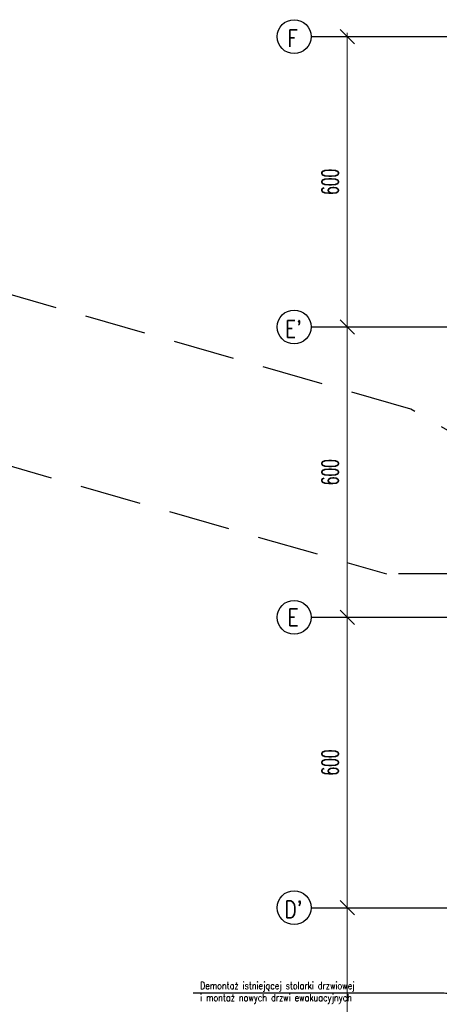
# Model space of a CAD drawing. Header units: centimetres. Extents: x -228435 to 56419, y -89367 to 477256.
# Tile 22 of 53: x -82798 to -74130, y 45003 to 65350. Entities that reach past the tile are written whole.
import ezdxf

# ---------------------------------------------------------------- set-up
doc = ezdxf.new("R2010")
doc.units = ezdxf.units.CM
doc.header["$LTSCALE"] = 50
doc.header["$PDMODE"] = 35
doc.header["$PDSIZE"] = 0.1
doc.linetypes.add('Kondygnacja -1$0$HIDDEN', pattern=[9.525, 6.35, -3.175])
doc.linetypes.add('Osie rzutów$0$DASHDOT2', pattern=[12.7, 6.35, -3.175, 0, -3.175])
doc.layers.get('0').update_dxf_attribs({"color": 8})
doc.layers.get('DEFPOINTS').update_dxf_attribs({"color": 8})
for name, color, linetype in [('Kondygnacja -1$0$ARCH_INFO_OPISY', 8, 'Continuous'), ('Kondygnacja -1$0$ARCH_NIEWIDOK_IST', 8, 'Kondygnacja -1$0$HIDDEN'), ('Osie rzutów$0$ARCH_INFO_OSIE_IST', 8, 'Osie rzutów$0$DASHDOT2'), ('Osie rzutów$0$ARCH_INFO_OSIE_OPISY_IST', 8, 'Continuous')]:
    doc.layers.add(name, color=color, linetype=linetype)
doc.layers.add('Osie rzutów$0$ARCH_INFO_WYMIARY', color=8, linetype='Continuous', lineweight=9)
doc.styles.add('Kondygnacja -1$0$ROMANS-50-CM', font='romans.shx', dxfattribs={"width": 0.8, "height": 10})
doc.styles.add('Kondygnacja -1$0$Standard', font='txt')
doc.styles.add('Osie rzutów$0$ROMANS-250-CM', font='romans.shx', dxfattribs={"width": 0.8, "height": 50})
doc.styles.add('Osie rzutów$0$wymiary_cuprum', font='Romans.shx', dxfattribs={"width": 0.6})
doc.dimstyles.new('Kondygnacja -1$0$ISO-25', dxfattribs={"dimtxt": 2.5, "dimasz": 2.5, "dimexe": 1.25, "dimexo": 0.625, "dimtad": 1, "dimtxsty": 'Kondygnacja -1$0$Standard', "dimcen": 2.5, "dimadec": 0, "dimazin": 0, "dimtfac": 1, "dimtmove": 0, "dimatfit": 3, "dimfxl": 0, "dimarcsym": 0})
doc.dimstyles.new('Osie rzutów$0$ARCH_ CT', dxfattribs={"dimtxt": 20, "dimasz": 20, "dimexe": 12, "dimexo": 20, "dimgap": 5, "dimtad": 1, "dimdec": 1, "dimrnd": 0.5, "dimzin": 9, "dimdsep": 46, "dimtxsty": 'Osie rzutów$0$wymiary_cuprum', "dimblk": 'Osie rzutów$0$_Oblique', "dimcen": 8, "dimdle": 12, "dimclrd": 256, "dimclre": 256, "dimclrt": 55, "dimadec": 1, "dimazin": 0, "dimtfac": 1, "dimtdec": 1, "dimtmove": 1, "dimatfit": 2, "dimldrblk": 'Osie rzutów$0$_Dot', "dimfxl": 0, "dimtolj": 1, "dimtzin": 0, "dimlwd": -1, "dimlwe": -1, "dimarcsym": 0})

# ---------------------------------------------------------------- blocks, each defined once
blk = doc.blocks.new('Kondygnacja -1$0$_Dot')
at = {"color": 0, "linetype": 'ByBlock', "lineweight": -2}
blk.add_line((-0.5, 0), (-1, 0), dxfattribs=at)
at = {"color": 0, "linetype": 'ByBlock', "const_width": 0.5}
blk.add_lwpolyline([(-0.25, 0, 1), (0.25, 0, 1)], format="xyb", close=True, dxfattribs=at)
blk = doc.blocks.new('Osie rzutów$0$_Oblique')
at = {"color": 0, "linetype": 'ByBlock', "lineweight": -2}
blk.add_line((-0.5, -0.5), (0.5, 0.5), dxfattribs=at)
blk = doc.blocks.new('*D1237')
at = {"layer": 'DEFPOINTS', "color": 0}
for p in [(4545, 9800), (4511, 9200), (4545, 9200)]:
    blk.add_point(p, dxfattribs=at)
at = {"layer": 'Osie rzutów$0$ARCH_INFO_WYMIARY'}
for p, q in [((4511, 9808), (4511, 9192)), ((4530, 9800), (4503, 9800)), ((4530, 9200), (4503, 9200))]:
    blk.add_line(p, q, dxfattribs=at)
at = {"layer": 'Osie rzutów$0$ARCH_INFO_WYMIARY', "xscale": 30, "yscale": 30, "zscale": 30}
for p, rotation in [((4511, 9800), 90), ((4511, 9200), 270)]:
    blk.add_blockref('Osie rzutów$0$_Oblique', p, dxfattribs=dict(at, rotation=rotation))
at = {"layer": 'Osie rzutów$0$ARCH_INFO_WYMIARY', "color": 55, "insert": (4475.5, 9500), "char_height": 35, "attachment_point": 5, "rotation": 90, "style": 'Osie rzutów$0$wymiary_cuprum'}
blk.add_mtext('\\A1;600', dxfattribs=at)
blk = doc.blocks.new('Osie rzutów$0$_Dot')
at = {"color": 0, "linetype": 'ByBlock', "lineweight": -2}
blk.add_line((-0.5, 0), (-1, 0), dxfattribs=at)
at = {"color": 0, "linetype": 'ByBlock', "const_width": 0.5}
blk.add_lwpolyline([(-0.25, 0, 1), (0.25, 0, 1)], format="xyb", close=True, dxfattribs=at)
blk = doc.blocks.new('*D1238')
at = {"layer": 'DEFPOINTS', "color": 0}
for p in [(4545, 9200), (4511, 8600), (4545, 8600)]:
    blk.add_point(p, dxfattribs=at)
at = {"layer": 'Osie rzutów$0$ARCH_INFO_WYMIARY'}
for p, q in [((4530, 9200), (4503, 9200)), ((4511, 9208), (4511, 8592)), ((4530, 8600), (4503, 8600))]:
    blk.add_line(p, q, dxfattribs=at)
at = {"layer": 'Osie rzutów$0$ARCH_INFO_WYMIARY', "xscale": 30, "yscale": 30, "zscale": 30}
for p, rotation in [((4511, 9200), 90), ((4511, 8600), 270)]:
    blk.add_blockref('Osie rzutów$0$_Oblique', p, dxfattribs=dict(at, rotation=rotation))
at = {"layer": 'Osie rzutów$0$ARCH_INFO_WYMIARY', "color": 55, "insert": (4475.5, 8900), "char_height": 35, "attachment_point": 5, "rotation": 90, "style": 'Osie rzutów$0$wymiary_cuprum'}
blk.add_mtext('\\A1;600', dxfattribs=at)
blk = doc.blocks.new('*D1245')
at = {"layer": 'DEFPOINTS', "color": 0}
for p in [(4545, 10400), (4511, 9800), (4545, 9800)]:
    blk.add_point(p, dxfattribs=at)
at = {"layer": 'Osie rzutów$0$ARCH_INFO_WYMIARY'}
for p, q in [((4530, 10400), (4503, 10400)), ((4511, 10408), (4511, 9792)), ((4530, 9800), (4503, 9800))]:
    blk.add_line(p, q, dxfattribs=at)
at = {"layer": 'Osie rzutów$0$ARCH_INFO_WYMIARY', "xscale": 30, "yscale": 30, "zscale": 30}
for p, rotation in [((4511, 10400), 90), ((4511, 9800), 270)]:
    blk.add_blockref('Osie rzutów$0$_Oblique', p, dxfattribs=dict(at, rotation=rotation))
at = {"layer": 'Osie rzutów$0$ARCH_INFO_WYMIARY', "color": 55, "insert": (4475.5, 10100), "char_height": 35, "attachment_point": 5, "rotation": 90, "style": 'Osie rzutów$0$wymiary_cuprum'}
blk.add_mtext('\\A1;600', dxfattribs=at)
blk = doc.blocks.new('*D1246')
at = {"layer": 'DEFPOINTS', "color": 0}
for p in [(4545, 11000), (4511, 10400), (4545, 10400)]:
    blk.add_point(p, dxfattribs=at)
at = {"layer": 'Osie rzutów$0$ARCH_INFO_WYMIARY'}
for p, q in [((4511, 11008), (4511, 10392)), ((4530, 11000), (4503, 11000)), ((4530, 10400), (4503, 10400))]:
    blk.add_line(p, q, dxfattribs=at)
at = {"layer": 'Osie rzutów$0$ARCH_INFO_WYMIARY', "xscale": 30, "yscale": 30, "zscale": 30}
for p, rotation in [((4511, 11000), 90), ((4511, 10400), 270)]:
    blk.add_blockref('Osie rzutów$0$_Oblique', p, dxfattribs=dict(at, rotation=rotation))
at = {"layer": 'Osie rzutów$0$ARCH_INFO_WYMIARY', "color": 55, "insert": (4475.5, 10700), "char_height": 35, "attachment_point": 5, "rotation": 90, "style": 'Osie rzutów$0$wymiary_cuprum'}
blk.add_mtext('\\A1;600', dxfattribs=at)
blk = doc.blocks.new('Osie rzutów')
at = {"layer": 'Osie rzutów$0$ARCH_INFO_OSIE_IST', "ltscale": 10}
for p, q in [((4436.04, 11000), (13655, 11000)), ((4436.04, 10400), (13655, 10400)), ((4436.04, 9800), (15156.54, 9800)), ((4436.04, 9200), (15156.54, 9200))]:
    blk.add_line(p, q, dxfattribs=at)
at = {"layer": 'Osie rzutów$0$ARCH_INFO_OSIE_OPISY_IST'}
for centre in [(4401.04, 11000), (4401.04, 10400), (4401.04, 9800), (4401.04, 9200)]:
    blk.add_circle(centre, 35, dxfattribs=at)
at = {"layer": 'Osie rzutów$0$ARCH_INFO_OSIE_OPISY_IST', "style": 'Osie rzutów$0$ROMANS-250-CM', "width": 0.8}
for s, p in [('F', (4387.32, 10979.17)), ("E'", (4382.44, 10378.5)), ('E', (4387.59, 9782.21)), ("D'", (4381.22, 9178.95))]:
    blk.add_text(s, height=35, dxfattribs=at).set_placement(p)
at = {"layer": 'Osie rzutów$0$ARCH_INFO_WYMIARY'}
for base, p1, p2, picture, middle in [((4511.04, 10400), (4544.98, 11000), (4544.98, 10400), '*D1246', (4475.54, 10700)), ((4511.04, 9800), (4544.98, 10400), (4544.98, 9800), '*D1245', (4475.54, 10100)), ((4511.04, 9200), (4544.98, 9800), (4544.98, 9200), '*D1237', (4475.54, 9500)), ((4511.04, 8600), (4544.98, 9200), (4544.98, 8600), '*D1238', (4475.54, 8900))]:
    dim = blk.add_linear_dim(base=base, p1=p1, p2=p2, angle=270, dimstyle='Osie rzutów$0$ARCH_ CT', override={"dimtxt": 35, "dimasz": 30, "dimexe": 8, "dimexo": 15, "dimgap": 18, "dimdle": 8}, dxfattribs=at)
    dim.commit()
    dim.dimension.update_dxf_attribs({"geometry": picture, "text_midpoint": middle})

msp = doc.modelspace()

# ---------------------------------------------------------------- linework, layer by layer
at = {"layer": 'Kondygnacja -1$0$ARCH_NIEWIDOK_IST', "linetype": 'Kondygnacja -1$0$HIDDEN', "ltscale": 4}
msp.add_line((-71800, 53900), (-75222.256, 53899.626), dxfattribs=at)
msp.add_lwpolyline([(-71800, 56300), (-72986.41, 56300), (-74718.461, 57300), (-94469.489, 62955.7), (-101260.72, 49150.627)], dxfattribs=at)
at = {"layer": 'Kondygnacja -1$0$ARCH_NIEWIDOK_IST', "linetype": 'Kondygnacja -1$0$HIDDEN', "ltscale": 4, "elevation": -3480}
msp.add_lwpolyline([(-94353.555, 59385.438), (-75223.559, 53900)], dxfattribs=at)

# ---------------------------------------------------------------- block references
at = {"layer": 'Osie rzutów$0$ARCH_INFO_OSIE_IST', "xscale": 10, "yscale": 10, "zscale": 10}
msp.add_blockref('Osie rzutów', (-121140, -45000), dxfattribs=at)

# ---------------------------------------------------------------- texts
at = {"layer": 'Kondygnacja -1$0$ARCH_INFO_OPISY', "insert": (-79072.073, 45464.851), "char_height": 150, "width": 6265.3268, "attachment_point": 1, "style": 'Kondygnacja -1$0$ROMANS-50-CM'}
msp.add_mtext('Demontaż istniejącej stolarki drzwiowej\\Pi montaż nowych drzwi ewakuacyjnych', dxfattribs=at)

# ---------------------------------------------------------------- leaders
at = {"layer": 'Kondygnacja -1$0$ARCH_INFO_OPISY'}
for points in [[(-72140, 44876.611), (-74031.458, 45236.358), (-79212.652, 45236.358)], [(-69179.264, 45137.614), (-74031.458, 45236.358), (-78386.549, 45236.358)]]:
    msp.add_leader(points, dimstyle='Kondygnacja -1$0$ISO-25', override={"dimscale": 5, "dimasz": 2, "dimtad": 0, "dimldrblk": 'Kondygnacja -1$0$_Dot'}, dxfattribs=at)

doc.saveas('drawing.dxf')
